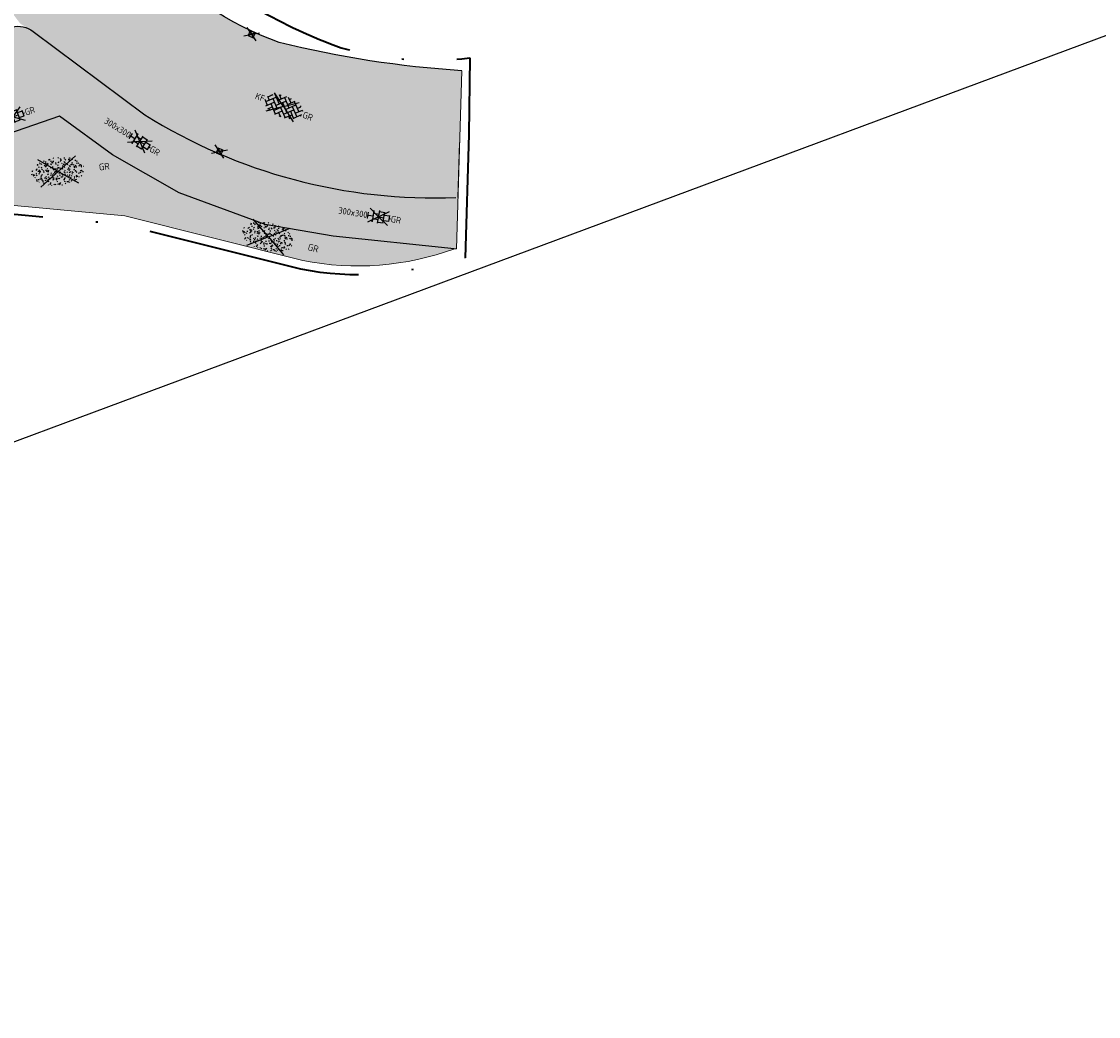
# Model space of a CAD drawing. Header units: metres. Extents: x 132493 to 135358, y 502695 to 503216.
# Tile 14 of 37: x 132701 to 132761, y 502755 to 502811. Entities that reach past the tile are written whole.
import ezdxf
from ezdxf.enums import TextEntityAlignment as Align

# ---------------------------------------------------------------- set-up
doc = ezdxf.new("R2010")
doc.units = ezdxf.units.M
doc.linetypes.add('XX-PROJECTGRENS', pattern=[18, 12, -3, 0, -3])
doc.layers.get('Defpoints').update_dxf_attribs({"color": 3})
doc.layers.add('ARC- groen', color=92, linetype='Continuous', lineweight=35, plot=False)
doc.layers.add('ARC-opbreken bss kf kv grijs', color=190, linetype='Continuous', lineweight=20, plot=False)
doc.layers.add('ARC-opbreken karteltegels 300x300', color=9, linetype='Continuous', plot=False)
for name, color, linetype, lineweight in [('B-WE-VH-KANTVERHARDING-G', 2, 'Continuous', 25), ('N-WE-KG-GRENS_WERKGRENS-G', 5, 'XX-PROJECTGRENS', 35), ('N-WE-VH-KANTVERHARDING-G', 2, 'Continuous', 18), ('V-WE-GR-GRAS-S', 3, 'Continuous', 25), ('V-WE-RI-KOLK-S', 7, 'Continuous', 25), ('V-WE-VH-KANTOPSLUITING_TROTTOIRBAND_130 150-G', 210, 'VH-TROTTOIRBAND_130-150-V', 25), ('V-WE-VH-VERHARDING_BETONSTRAATSTEEN_KEPER-S', 2, 'Continuous', 25), ('V-WE-VH-VERHARDING_TEGEL_HALFST-S', 2, 'Continuous', 25)]:
    doc.layers.add(name, color=color, linetype=linetype, lineweight=lineweight)
doc.styles.add('NLCS-ISO', font='NLCS-ISO.ttf')
doc.linetypes.add('VH-TROTTOIRBAND_130-150-V', pattern='A,2.5,[24,NLCS.SHX,S=1,R=0,X=0,Y=0],2.5,-2,2,-2,2,-2', length=15)

# ---------------------------------------------------------------- blocks, each defined once
blk = doc.blocks.new('V-SVH-TEGEL_300X300_DIK_HALFST_KL-SO')
at = {"transparency": 33554636}
h = blk.add_hatch(color=21, dxfattribs=at)
h.dxf.hatch_style = 1
h.paths.add_polyline_path([(1.110223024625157e-15, 0.7500000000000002), (-1.499999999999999, 0.7500000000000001), (-1.499999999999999, -0.75), (1.221245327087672e-15, -0.7500000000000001)])
h.paths.add_polyline_path([(1.500000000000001, 1.5), (1.221245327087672e-15, 1.5), (1.221245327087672e-15, 0), (1.500000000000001, 0)])
h.paths.add_polyline_path([(1.500000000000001, 0), (1.221245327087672e-15, 0), (1.221245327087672e-15, -0.7500000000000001), (1.221245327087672e-15, -1.5), (1.500000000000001, -1.5)])
h.paths.add_polyline_path([(3, 0.7500000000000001), (1.500000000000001, 0.75), (1.500000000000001, 0), (1.500000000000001, -0.7500000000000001), (3, -0.7500000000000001)])
for p, q in [((-3.08021532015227, 0.7500000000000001), (-2.999999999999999, 0.7500000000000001)), ((-2.999999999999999, -0.8349495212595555), (-2.999999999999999, 0.834949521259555)), ((-2.999999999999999, 0), (-1.499999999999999, 0)), ((-1.83708385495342, 1.5), (-1.499999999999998, 1.5)), ((-1.499999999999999, -1.600165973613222), (-1.499999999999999, 1.600165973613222)), ((-1.499999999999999, 0.7500000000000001), (1.110223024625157e-15, 0.7500000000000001)), ((1.110223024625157e-15, -1.78372119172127), (1.110223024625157e-15, 1.78372119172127)), ((2.220446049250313e-15, 1.5), (1.500000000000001, 1.5)), ((0, 0), (1.500000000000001, 0)), ((1.500000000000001, -1.600165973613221), (1.500000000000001, 1.600165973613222)), ((1.500000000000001, 0.7500000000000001), (3, 0.7500000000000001)), ((3, -0.8349495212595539), (3, 0.8349495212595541)), ((3, 0), (3.39489953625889, 0)), ((-3.08021532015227, -0.7500000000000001), (-3, -0.7500000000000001)), ((-1.837083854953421, -1.5), (-1.499999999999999, -1.5)), ((-1.5, -0.7500000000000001), (0, -0.7500000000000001)), ((1.110223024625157e-15, -1.5), (1.500000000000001, -1.5)), ((1.499999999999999, -0.7500000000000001), (3, -0.7500000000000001))]:
    blk.add_line(p, q)
at = {"ltscale": 0.1}
for p, q in [((7.789103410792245e-16, -9.893538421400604e-16), (-2.789007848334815, 2.00793301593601)), ((7.789103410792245e-16, -9.893538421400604e-16), (2.789007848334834, 2.00793301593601)), ((4.475976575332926e-16, -9.893538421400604e-16), (-2.80811061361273, -2.021685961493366)), ((1.110223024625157e-15, -9.893538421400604e-16), (2.808110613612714, -2.021685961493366))]:
    blk.add_line(p, q, dxfattribs=at)
at = {"style": 'NLCS-ISO'}
blk.add_attdef('FORMAAT', text='', height=1.8, dxfattribs=at).set_placement((-3.18021532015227, -2.887924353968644e-16), align=Align.MIDDLE_RIGHT)
blk.add_attdef('KLEUR', text='', height=1.8, dxfattribs=at).set_placement((3.49489953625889, -6.891423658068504e-16), align=Align.MIDDLE_LEFT)
at = {"style": 'NLCS-ISO', "flags": 1}
blk.add_attdef('FUNCTIE', text='', height=1.8, dxfattribs=at).set_placement((0.1159930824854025, -3.584775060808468), align=Align.MIDDLE_CENTER)
blk = doc.blocks.new('V-SRI-KOLK_STRAAT_300X300-SO')
at = {"ltscale": 0.1}
for p, q in [((-1.875000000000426, 2.000000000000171), (1.874999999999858, -0.4999999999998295)), ((1.874999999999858, 2.000000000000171), (-1.875000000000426, -0.4999999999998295))]:
    blk.add_line(p, q, dxfattribs=at)
for p, q in [((-0.7500000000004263, 2.842170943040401e-13), (0.7499999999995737, 1.500000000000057)), ((0.7499999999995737, 2.842170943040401e-13), (-0.7500000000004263, 1.500000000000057))]:
    blk.add_line(p, q)
at = {"flags": 128}
blk.add_lwpolyline([(-0.7500000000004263, 2.842170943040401e-13), (0.7499999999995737, 2.842170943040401e-13), (0.7499999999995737, 1.500000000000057), (-0.7500000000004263, 1.500000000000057)], close=True, dxfattribs=at)
blk = doc.blocks.new('V-SVH-BSS_KEIFORMAAT_KEPER-SO')
at = {"ltscale": 0.1}
for p, q in [((-5.658132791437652, 0.01016907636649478), (-4.378087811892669, -1.269875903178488)), ((-5.259365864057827, 1.096326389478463), (-4.378087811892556, 0.2150483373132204)), ((-5.120549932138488, 0.9575104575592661), (-3.948981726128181, 2.129078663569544)), ((-5.120549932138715, -0.5274137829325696), (-2.893163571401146, 1.699972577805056)), ((-4.735379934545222, -1.627168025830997), (-2.893163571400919, 0.2150483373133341)), ((-4.488306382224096, 1.81019114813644), (-4.378087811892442, 1.699972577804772)), ((0, 0), (-4.171838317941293, -3.003495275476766)), ((4.440892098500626e-16, 0), (-3.727942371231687, 2.683914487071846)), ((-3.635625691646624, 0.9575104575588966), (-1.408239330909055, -1.269875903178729)), ((-3.520521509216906, 2.327330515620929), (-1.408239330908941, 0.2150483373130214)), ((-2.400361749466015, 2.692094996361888), (-1.408239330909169, 1.699972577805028)), ((-2.150701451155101, 0.9575104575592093), (-0.1362047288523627, 2.972007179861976)), ((-2.150701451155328, 2.442434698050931), (-1.769360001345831, 2.823776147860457)), ((-2.150701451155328, -0.5274137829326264), (0.07668490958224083, 1.699972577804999)), ((-2.150701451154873, -2.012338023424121), (0.07668490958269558, 0.2150483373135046)), ((-0.6657772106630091, 2.44243469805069), (1.56160915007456, 0.2150483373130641)), ((-0.6657772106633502, 0.9575104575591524), (1.561609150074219, -1.269875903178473)), ((4.440892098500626e-16, -1.665334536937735e-16), (3.727942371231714, 2.683914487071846)), ((0.2926933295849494, 2.968888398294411), (1.561609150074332, 1.699972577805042)), ((0.8191470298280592, 2.442434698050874), (1.273324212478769, 2.896611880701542)), ((0.819147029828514, 0.9575104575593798), (2.522678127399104, 2.661041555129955)), ((0.8191470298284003, -0.5274137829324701), (3.046533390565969, 1.699972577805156)), ((0.8191470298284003, -2.01233802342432), (3.046533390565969, 0.2150483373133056)), ((2.304071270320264, 2.442434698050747), (4.531457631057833, 0.2150483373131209)), ((2.304071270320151, 0.9575104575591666), (4.531457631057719, -1.269875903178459)), ((3.788995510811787, 0.9575104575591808), (4.578330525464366, 1.746845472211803)), ((3.788995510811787, -0.5274137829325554), (5.323567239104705, 1.00715794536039)), ((4.297843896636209, 1.933586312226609), (4.531457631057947, 1.699972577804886)), ((5.273919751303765, 0.9575104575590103), (5.468845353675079, 0.7625848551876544)), ((-3.817546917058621, -2.194259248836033), (-2.893163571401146, -1.269875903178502)), ((-3.635625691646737, -0.5274137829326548), (-1.408239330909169, -2.754800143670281)), ((-3.635625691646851, -2.012338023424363), (-3.194073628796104, -2.453890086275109)), ((-1.517408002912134, -2.863968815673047), (0.0766849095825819, -1.269875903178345)), ((-0.6657772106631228, -0.5274137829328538), (1.561609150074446, -2.754800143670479)), ((-0.6657772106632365, -2.012338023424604), (0.2908238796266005, -2.968939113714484)), ((-0.1404673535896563, -2.971952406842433), (0.0766849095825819, -2.754800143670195)), ((8.881784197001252e-16, -1.665334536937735e-16), (4.171838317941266, -3.003495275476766)), ((1.441657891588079, -2.874751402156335), (3.046533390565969, -1.269875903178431)), ((2.304071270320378, -0.5274137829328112), (3.920312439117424, -2.143654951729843)), ((2.304071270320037, -2.012338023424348), (2.857603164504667, -2.56586991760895)), ((3.788995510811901, -2.012338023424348), (5.650918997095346, -0.1504145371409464)), ((5.273919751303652, -0.5274137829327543), (5.482181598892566, -0.7356756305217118))]:
    blk.add_line(p, q, dxfattribs=at)
at = {"style": 'NLCS-ISO'}
blk.add_attdef('FORMAAT', text='', height=1.8, dxfattribs=at).set_placement((-5.758132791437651, -4.40908139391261e-15), align=Align.MIDDLE_RIGHT)
blk.add_attdef('KLEUR', text='', height=1.8, dxfattribs=at).set_placement((5.901333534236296, -1.067507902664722e-15), align=Align.MIDDLE_LEFT)
at = {"style": 'NLCS-ISO', "flags": 1}
blk.add_attdef('FUNCTIE', text='', height=1.8, dxfattribs=at).set_placement((0.1159930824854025, -3.584775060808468), align=Align.MIDDLE_CENTER)
blk = doc.blocks.new('V-SGR-GRAS_01-SO')
at = {"ltscale": 0.1}
for p, q in [((0, 0), (-1.426722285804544, 1.027161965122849)), ((-0.9386756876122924, 0.8402425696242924), (-1.003627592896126, 0.8777425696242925)), ((-0.8917062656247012, 0.8119036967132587), (-0.8167062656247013, 0.8119036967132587)), ((-0.5755187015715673, 0.9192489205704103), (-0.6404706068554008, 0.9567489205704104)), ((-0.5619066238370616, 0.9188498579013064), (-0.5088736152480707, 0.9718828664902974)), ((-0.3167062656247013, 0.8119036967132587), (-0.2417062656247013, 0.8119036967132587)), ((-0.278054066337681, 0.7348787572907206), (-0.2910776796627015, 0.8087393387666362)), ((-0.2123617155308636, 0.998255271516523), (-0.2688534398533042, 1.03087078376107)), ((0, 0), (1.426722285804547, 1.027161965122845)), ((0.07335939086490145, 0.9932330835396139), (0.1383112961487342, 1.030733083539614)), ((0.2394624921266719, 0.9226217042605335), (0.3119069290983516, 0.9420331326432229)), ((0.2582937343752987, 0.8119036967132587), (0.3332937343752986, 0.8119036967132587)), ((0.3171717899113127, 0.8144474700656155), (0.3041481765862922, 0.888308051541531)), ((0.5942198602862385, 0.9254137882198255), (0.521775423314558, 0.9448252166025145)), ((0.6487598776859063, 0.7897616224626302), (0.5838079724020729, 0.8272616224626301)), ((0.8332937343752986, 0.8119036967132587), (0.9082937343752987, 0.8119036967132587)), ((0.9123976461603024, 0.8940161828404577), (0.9069385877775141, 0.9249760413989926)), ((1.011916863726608, 0.8687679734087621), (0.946964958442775, 0.9062679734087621)), ((-1.963883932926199, -0.07009183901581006), (-1.976907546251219, 0.003768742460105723)), ((-1.929988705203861, 0.1884380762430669), (-1.925125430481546, 0.244025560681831)), ((-1.893339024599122, 0.2367171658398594), (-1.921057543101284, 0.2527204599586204)), ((-1.667776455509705, 0.02335000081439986), (-1.595332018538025, 0.04276142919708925)), ((-1.595790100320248, 0.240727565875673), (-1.64882310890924, 0.2937605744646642)), ((-1.530182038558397, 0.3157235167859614), (-1.59513394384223, 0.3532235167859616)), ((-1.448094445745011, 0.6444293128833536), (-1.520538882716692, 0.6638407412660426)), ((-1.516706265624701, 0.1869036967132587), (-1.441706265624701, 0.1869036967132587)), ((-1.468505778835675, 0.5757413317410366), (-1.481529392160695, 0.6496019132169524)), ((-1.358436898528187, 0.2062951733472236), (-1.430881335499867, 0.2257066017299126)), ((-1.426759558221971, 0.4761588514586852), (-1.354315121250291, 0.4955702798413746)), ((0, 0), (-1.426722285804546, -1.027161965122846)), ((-1.420534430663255, 0.1307330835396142), (-1.355582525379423, 0.1682330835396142)), ((-1.36865807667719, 0.009476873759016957), (-1.38168169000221, 0.08333745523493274)), ((-1.375079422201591, 0.1056770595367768), (-1.3220464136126, 0.1587100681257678)), ((-1.334450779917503, 0.1112397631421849), (-1.327914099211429, 0.1859543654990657)), ((-1.301832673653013, 0.7612362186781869), (-1.32375157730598, 0.7738911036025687)), ((-1.2843362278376, 0.6840517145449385), (-1.277799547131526, 0.7587663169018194)), ((-1.1670250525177, 0.394729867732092), (-1.231976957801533, 0.4322298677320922)), ((-1.171526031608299, 0.2407275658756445), (-1.22455904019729, 0.2937605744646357)), ((-1.153848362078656, 0.6473139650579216), (-1.206881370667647, 0.7003469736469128)), ((-1.112369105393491, 0.1721709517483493), (-1.039924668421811, 0.1915823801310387)), ((-1.032217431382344, 0.02822351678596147), (-1.097169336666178, 0.06572351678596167)), ((-0.9684930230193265, 0.5122634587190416), (-0.9154600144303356, 0.5652964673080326)), ((-0.8926870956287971, 0.4956083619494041), (-0.9651315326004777, 0.5150197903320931)), ((-0.9417062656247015, 0.1869036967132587), (-0.8667062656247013, 0.1869036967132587)), ((-0.9225698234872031, 0.4182330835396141), (-0.8576179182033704, 0.4557330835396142)), ((-0.8732799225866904, 0.6553100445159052), (-0.8863035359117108, 0.7291706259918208)), ((-0.8030295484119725, 0.05747422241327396), (-0.8754739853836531, 0.07688565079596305)), ((-0.8713522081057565, 0.6249798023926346), (-0.7989077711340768, 0.644391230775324)), ((-0.8038680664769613, 0.4737362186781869), (-0.8688199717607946, 0.5112362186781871)), ((-0.7472619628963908, 0.2407275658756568), (-0.800294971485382, 0.293760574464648)), ((-0.7734322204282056, 0.0890455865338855), (-0.786455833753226, 0.1629061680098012)), ((-0.7295842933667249, 0.6473139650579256), (-0.7826173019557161, 0.7003469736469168)), ((-0.738912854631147, 0.03404145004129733), (-0.7323761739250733, 0.1087560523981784)), ((-0.6690604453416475, 0.107229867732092), (-0.734012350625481, 0.1447298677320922)), ((-0.6887983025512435, 0.606853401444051), (-0.6822616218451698, 0.6815680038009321)), ((-0.5569617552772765, 0.3209919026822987), (-0.4845173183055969, 0.3404033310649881)), ((-0.4407110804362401, 0.5527425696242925), (-0.5056629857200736, 0.5902425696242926)), ((-0.4269372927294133, 0.7849215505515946), (-0.4993817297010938, 0.8043329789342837)), ((-0.4246052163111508, 0.7057330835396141), (-0.3596533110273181, 0.743233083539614)), ((-0.3372797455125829, 0.3467874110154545), (-0.4097241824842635, 0.3661988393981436)), ((-0.3229978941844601, 0.2407275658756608), (-0.3760309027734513, 0.293760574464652)), ((-0.305903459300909, 0.186236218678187), (-0.3708553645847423, 0.2237362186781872)), ((-0.3667062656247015, 0.1869036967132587), (-0.2917062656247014, 0.1869036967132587)), ((-0.305320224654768, 0.6473139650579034), (-0.3583532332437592, 0.7003469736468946)), ((-0.3159448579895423, 0.773800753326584), (-0.2435004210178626, 0.7932121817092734)), ((-0.2425713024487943, 0.01700400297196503), (-0.1701268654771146, 0.03641543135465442)), ((-0.1782063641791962, 0.1686142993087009), (-0.1912299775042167, 0.2424748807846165)), ((-0.1433749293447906, -0.04315686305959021), (-0.1368382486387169, 0.03155773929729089)), ((-0.07755409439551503, 0.6317489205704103), (-0.1425059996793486, 0.6692489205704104)), ((-0.09326037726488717, 0.5296550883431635), (-0.08672369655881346, 0.6043696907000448)), ((-0.08460954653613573, 0.1587100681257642), (-0.03157653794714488, 0.2117430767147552)), ((-0.06880394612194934, 0.1894672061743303), (-0.003852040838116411, 0.2269672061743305)), ((0.05725352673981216, 0.2652425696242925), (-0.007698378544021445, 0.3027425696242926)), ((-0.001554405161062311, 0.4698128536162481), (0.07089003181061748, 0.4892242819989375)), ((2.220446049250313e-16, 0), (1.426722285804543, -1.02716196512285)), ((0.1012661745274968, 0.2407275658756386), (0.04823316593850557, 0.2937605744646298)), ((0.128470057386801, 0.6361005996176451), (0.05602562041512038, 0.6555120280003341)), ((0.1189438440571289, 0.6473139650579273), (0.06591083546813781, 0.7003469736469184)), ((0.2181276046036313, 0.1979664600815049), (0.1456831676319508, 0.217377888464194)), ((0.2082937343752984, 0.1869036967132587), (0.2832937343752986, 0.1869036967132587)), ((0.2856028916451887, 0.7107552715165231), (0.2206509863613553, 0.7482552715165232)), ((0.3128360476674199, 0.1658249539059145), (0.3852804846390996, 0.1852363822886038)), ((0.3219768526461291, 0.565296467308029), (0.37500986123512, 0.61832947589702)), ((0.4204105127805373, 0.3442489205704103), (0.3554586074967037, 0.3817489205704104)), ((0.4170194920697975, 0.2481830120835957), (0.403995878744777, 0.3220435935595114)), ((0.4291606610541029, 0.4769672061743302), (0.4941125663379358, 0.5144672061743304)), ((0.5255302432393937, 0.2407275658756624), (0.4724972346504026, 0.2937605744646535)), ((0.5432079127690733, 0.6473139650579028), (0.4901749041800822, 0.700346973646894)), ((0.5552181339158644, -0.02225743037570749), (0.4902662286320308, 0.01524256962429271)), ((0.5022775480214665, 0.4524567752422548), (0.5088142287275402, 0.5271713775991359)), ((0.5538529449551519, 0.6186338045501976), (0.6262973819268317, 0.638045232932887)), ((0.6838774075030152, 0.4872796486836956), (0.6114329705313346, 0.5066910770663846)), ((0.7735349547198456, 0.04914550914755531), (0.701090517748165, 0.06855693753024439)), ((0.7835674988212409, 0.4232552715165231), (0.7186155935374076, 0.4607552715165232)), ((0.7832937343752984, 0.1869036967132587), (0.8582937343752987, 0.1869036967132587)), ((0.9183751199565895, 0.05674892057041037), (0.853423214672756, 0.09424892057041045)), ((0.8682433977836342, 0.3146459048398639), (0.9406878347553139, 0.3340573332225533)), ((0.9497943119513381, 0.240727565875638), (0.896761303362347, 0.2937605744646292)), ((0.9674719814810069, 0.6473139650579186), (0.9144389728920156, 0.7003469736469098)), ((0.9271252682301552, 0.7644672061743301), (0.992077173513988, 0.8019672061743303)), ((1.012245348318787, 0.3277517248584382), (0.9992217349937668, 0.4016123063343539)), ((1.149627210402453, 0.7765928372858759), (1.077182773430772, 0.796004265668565)), ((1.146724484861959, 0.5022616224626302), (1.081772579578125, 0.5397616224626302)), ((1.097815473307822, 0.3752584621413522), (1.104352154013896, 0.4499730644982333)), ((1.109260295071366, 0.767454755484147), (1.181704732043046, 0.7868661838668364)), ((1.239284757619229, 0.338458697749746), (1.166840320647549, 0.357870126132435)), ((1.18263385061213, 0.01065800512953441), (1.255078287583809, 0.0300694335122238)), ((1.205860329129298, 0.2117430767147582), (1.258893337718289, 0.2647760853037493)), ((1.281532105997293, 0.1357552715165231), (1.21658020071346, 0.1732552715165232)), ((1.282926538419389, 0.2482013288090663), (1.347878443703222, 0.2857013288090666)), ((1.374058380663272, 0.2407275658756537), (1.32102537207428, 0.2937605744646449)), ((1.391736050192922, 0.6473139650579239), (1.338703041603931, 0.7003469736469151)), ((1.358293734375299, 0.1869036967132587), (1.433293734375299, 0.1869036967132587)), ((1.423650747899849, 0.4634668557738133), (1.496095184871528, 0.4828782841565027)), ((1.509881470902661, 0.5812679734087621), (1.444929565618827, 0.6187679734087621)), ((1.644689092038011, 0.2147616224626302), (1.579737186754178, 0.2522616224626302)), ((1.607471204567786, 0.4073204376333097), (1.594447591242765, 0.4811810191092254)), ((1.693353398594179, 0.2980601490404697), (1.699890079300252, 0.3727747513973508)), ((1.794692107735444, 0.1896377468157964), (1.722247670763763, 0.2090491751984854)), ((1.738041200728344, 0.1594789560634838), (1.810485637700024, 0.1788903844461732)), ((1.798322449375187, 0.240727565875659), (1.745289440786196, 0.2937605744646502)), ((1.933293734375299, 0.1869036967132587), (1.948146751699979, 0.1869036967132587)), ((-1.918499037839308, -0.1567669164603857), (-1.853547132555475, -0.1192669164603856)), ((-1.824186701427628, -0.08301801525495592), (-1.896631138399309, -0.06360658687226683)), ((-1.758531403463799, -0.1297891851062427), (-1.823483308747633, -0.0922891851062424)), ((-1.781665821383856, -0.300909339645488), (-1.728632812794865, -0.247876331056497)), ((-1.623723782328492, -0.4962955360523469), (-1.688675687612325, -0.4587955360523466)), ((-1.631145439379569, -0.572445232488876), (-1.68417844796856, -0.5194122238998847)), ((-1.613467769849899, -0.1658588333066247), (-1.666500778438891, -0.1128258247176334)), ((-1.566706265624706, -0.4380963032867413), (-1.491706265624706, -0.4380963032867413)), ((-1.535305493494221, -0.6572178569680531), (-1.497745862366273, -0.6355327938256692)), ((-1.395374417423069, -0.05078283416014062), (-1.460326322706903, -0.01328283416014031)), ((-1.384565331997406, -0.4615721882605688), (-1.378028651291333, -0.3868575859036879)), ((-1.353386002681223, -0.2806378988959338), (-1.280941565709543, -0.2612264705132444)), ((-1.268779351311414, -0.2318389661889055), (-1.341223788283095, -0.2124275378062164)), ((-1.260566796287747, -0.4172891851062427), (-1.32551870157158, -0.3797891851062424)), ((-1.268810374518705, -0.5567875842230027), (-1.281833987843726, -0.4829270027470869)), ((-1.206881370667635, -0.5724452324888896), (-1.259914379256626, -0.5194122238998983)), ((-1.179121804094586, -0.6699731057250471), (-1.251566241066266, -0.650561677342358)), ((-1.189203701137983, -0.1658588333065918), (-1.242236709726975, -0.1128258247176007)), ((-1.125759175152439, -0.7837955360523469), (-1.190711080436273, -0.7462955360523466)), ((-1.064733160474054, -0.3855327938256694), (-0.9997812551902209, -0.3480327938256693)), ((-1.038995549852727, -0.5846257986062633), (-0.9665511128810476, -0.5652143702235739)), ((-0.991706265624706, -0.4380963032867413), (-0.9167062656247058, -0.4380963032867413)), ((-0.8974098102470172, -0.3382828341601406), (-0.9623617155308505, -0.3007828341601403)), ((-0.8977823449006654, -0.6544627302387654), (-0.8447493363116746, -0.6014297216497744)), ((-0.7826173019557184, -0.5724452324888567), (-0.8356503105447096, -0.5194122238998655)), ((-0.7626021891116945, -0.7047891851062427), (-0.8275540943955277, -0.6672891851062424)), ((-0.7649396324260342, -0.1658588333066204), (-0.8179726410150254, -0.1128258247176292)), ((-0.7979786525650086, -0.1318169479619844), (-0.7255342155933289, -0.112405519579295)), ((-0.7890274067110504, -0.5387705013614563), (-0.7824907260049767, -0.4640558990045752)), ((-0.7133720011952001, -0.3806599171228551), (-0.7858164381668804, -0.361248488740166)), ((-0.6237144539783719, -0.8187940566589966), (-0.6961588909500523, -0.7993826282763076)), ((-0.6735845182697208, -0.4772188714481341), (-0.6866081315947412, -0.4033582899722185)), ((-0.534252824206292, -0.2592764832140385), (-0.5992047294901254, -0.2217764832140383)), ((-0.5667685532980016, -0.09803279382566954), (-0.5018166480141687, -0.0605327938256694)), ((-0.4911959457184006, -0.2478763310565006), (-0.4381629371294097, -0.1948433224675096)), ((-0.483588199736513, -0.4358048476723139), (-0.4111437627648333, -0.4163934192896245)), ((-0.3994452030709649, -0.6257828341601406), (-0.4643971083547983, -0.5882828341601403)), ((-0.416706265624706, -0.4380963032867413), (-0.3417062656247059, -0.4380963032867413)), ((-0.3583532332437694, -0.5724452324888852), (-0.4113862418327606, -0.519412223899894)), ((-0.3406755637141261, -0.1658588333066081), (-0.3937085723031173, -0.1128258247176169)), ((-0.2476221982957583, -0.09134672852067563), (-0.3200666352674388, -0.07193530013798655)), ((-0.1710958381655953, -0.180270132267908), (-0.2360477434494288, -0.1427701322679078)), ((-0.1579646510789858, -0.5294808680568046), (-0.2304090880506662, -0.5100694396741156)), ((-0.2109672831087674, -0.6142986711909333), (-0.1460153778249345, -0.5767986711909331)), ((-0.193489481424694, -0.6159688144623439), (-0.1869528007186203, -0.5412542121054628)), ((-0.1691977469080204, -0.7397927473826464), (-0.09675330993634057, -0.720381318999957)), ((-0.03628821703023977, -0.5467764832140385), (-0.1012401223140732, -0.5092764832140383)), ((-0.07835866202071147, -0.3976501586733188), (-0.09138227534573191, -0.3237895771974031)), ((0.0659108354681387, -0.5724452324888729), (0.01287782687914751, -0.5194122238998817)), ((0.08358850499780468, -0.1658588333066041), (0.0305554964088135, -0.1128258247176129)), ((0.07181915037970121, -0.2869838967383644), (0.1442635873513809, -0.2675724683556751)), ((0.1920611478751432, -0.101263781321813), (0.1271092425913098, -0.06376378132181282)), ((0.1582937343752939, -0.4380963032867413), (0.2332937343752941, -0.4380963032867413)), ((0.307785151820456, -0.2401676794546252), (0.2353407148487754, -0.2207562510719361)), ((0.326868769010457, -0.467770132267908), (0.2619168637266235, -0.4302701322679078)), ((0.2869973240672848, -0.3267986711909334), (0.3519492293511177, -0.2892986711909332)), ((0.3974426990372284, -0.6783018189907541), (0.324998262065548, -0.6588903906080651)), ((0.3862096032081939, -0.590971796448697), (0.4586540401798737, -0.5715603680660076)), ((0.3926875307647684, -0.6014297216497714), (0.4457205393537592, -0.5483967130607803)), ((0.4616763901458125, -0.8342764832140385), (0.3967244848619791, -0.7967764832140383)), ((0.4020484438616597, -0.6931671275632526), (0.4085851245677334, -0.6184525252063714)), ((0.4901749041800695, -0.5724452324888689), (0.4371418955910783, -0.5194122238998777)), ((0.4521629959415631, -0.1203551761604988), (0.4586996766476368, -0.04564057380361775)), ((0.5078525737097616, -0.1658588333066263), (0.4548195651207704, -0.1128258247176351)), ((0.5168671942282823, -0.3180814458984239), (0.5038435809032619, -0.2442208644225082)), ((0.6900257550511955, -0.388763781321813), (0.6250738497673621, -0.3512637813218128)), ((0.6272265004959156, -0.138162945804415), (0.6996709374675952, -0.1187515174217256)), ((0.6427985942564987, -0.8430645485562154), (0.7077504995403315, -0.8055645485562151)), ((0.7332937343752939, -0.4380963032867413), (0.8082937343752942, -0.4380963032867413)), ((0.8248333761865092, -0.755270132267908), (0.7598814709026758, -0.7177701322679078)), ((0.7849619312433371, -0.03929867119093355), (0.84991383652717, -0.001798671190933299)), ((0.8631925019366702, -0.3889886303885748), (0.7907480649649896, -0.3695772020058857)), ((0.7992739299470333, -0.1948433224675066), (0.852306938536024, -0.1418103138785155)), ((0.9144389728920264, -0.5724452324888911), (0.8614059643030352, -0.5194122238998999)), ((0.9321166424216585, -0.1658588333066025), (0.8790836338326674, -0.1128258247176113)), ((0.9416169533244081, -0.4421508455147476), (1.014061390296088, -0.4227394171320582)), ((1.053182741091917, -0.3097574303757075), (0.988230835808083, -0.2722574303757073)), ((0.9975863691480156, -0.7703654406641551), (1.004123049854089, -0.695650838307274)), ((1.047700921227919, -0.1975534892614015), (1.054237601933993, -0.1228388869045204)), ((1.112093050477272, -0.2385127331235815), (1.099069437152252, -0.1646521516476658)), ((1.187990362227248, -0.676263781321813), (1.123038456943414, -0.6387637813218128)), ((1.140763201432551, -0.5555645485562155), (1.205715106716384, -0.5180645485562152)), ((1.211940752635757, -0.804777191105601), (1.198917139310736, -0.7309166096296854)), ((1.256007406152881, -0.7461387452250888), (1.328451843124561, -0.7267273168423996)), ((1.32894230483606, -0.09967544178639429), (1.256497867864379, -0.0802640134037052)), ((1.338703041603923, -0.5724452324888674), (1.285670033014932, -0.5194122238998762)), ((1.356380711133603, -0.1658588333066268), (1.303347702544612, -0.1128258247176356)), ((1.308293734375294, -0.4380963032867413), (1.383293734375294, -0.4380963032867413)), ((1.418599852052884, -0.5378095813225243), (1.346155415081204, -0.5183981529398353)), ((1.416339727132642, -0.2307510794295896), (1.351387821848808, -0.1932510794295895)), ((1.551147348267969, -0.5972574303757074), (1.486195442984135, -0.5597574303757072)), ((1.497024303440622, -0.2933298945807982), (1.569468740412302, -0.2739184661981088)), ((1.638727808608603, -0.2680645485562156), (1.703679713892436, -0.2305645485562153)), ((1.643238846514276, -0.2747518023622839), (1.649775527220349, -0.2000372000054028)), ((1.684164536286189, -0.5473895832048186), (1.736190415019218, -0.4953637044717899)), ((1.70731890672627, -0.1589440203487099), (1.69429529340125, -0.08508343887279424)), ((1.71280390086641, -0.5222820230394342), (1.709934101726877, -0.5194122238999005)), ((1.779496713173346, -0.1517447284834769), (1.714544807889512, -0.1142447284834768)), ((1.780644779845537, -0.1658588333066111), (1.727611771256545, -0.1128258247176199)), ((1.884349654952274, -0.2484963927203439), (1.811905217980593, -0.2290849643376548)), ((-0.8361067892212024, -0.9432198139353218), (-0.8533279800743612, -0.9259986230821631)), ((-0.7246050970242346, -0.8886136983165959), (-0.6521606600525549, -0.8692022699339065)), ((-0.7089318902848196, -0.9017986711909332), (-0.6439799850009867, -0.864298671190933)), ((-0.5823747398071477, -0.9944952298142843), (-0.5867604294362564, -0.9696227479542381)), ((-0.3760309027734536, -0.9790316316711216), (-0.4290639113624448, -0.9259986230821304)), ((-0.2646375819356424, -0.9922891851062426), (-0.3295894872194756, -0.9547891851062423)), ((-0.06830710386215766, -0.9676150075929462), (-0.1407515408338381, -0.9482035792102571)), ((-0.01389886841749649, -1.008016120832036), (0.03913414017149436, -0.9549831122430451)), ((0.04823316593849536, -0.9790316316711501), (-0.004799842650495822, -0.925998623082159)), ((0.02148904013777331, -0.9639146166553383), (0.008465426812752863, -0.8900540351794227)), ((0.09851940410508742, -0.9132828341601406), (0.03356749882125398, -0.8757828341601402)), ((0.1721150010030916, -1.036566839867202), (0.217637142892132, -1.024369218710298)), ((0.4724972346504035, -0.9790316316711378), (0.4194642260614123, -0.9259986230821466)), ((0.6167148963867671, -0.8843459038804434), (0.6036912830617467, -0.8104853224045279)), ((0.7006000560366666, -0.8949596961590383), (0.7730444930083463, -0.875548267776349)), ((0.8560084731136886, -0.9382788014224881), (0.8437282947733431, -0.9259986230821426)), ((0.9528500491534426, -0.8271227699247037), (0.8804056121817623, -0.8077113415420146))]:
    blk.add_line(p, q, dxfattribs=at)
at = {"ltscale": 0.1, "style": 'NLCS-ISO'}
blk.add_attdef('TYPE', text='', height=0.5, dxfattribs=at).set_placement((3.470943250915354, -0.01606055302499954), align=Align.MIDDLE_CENTER)

msp = doc.modelspace()

# ---------------------------------------------------------------- hatches: boundary and pattern name
at = {"layer": 'ARC- groen', "transparency": 33554559}
h = msp.add_hatch(color=256, dxfattribs=at)
h.dxf.hatch_style = 1
edge = h.paths.add_edge_path()
edge.add_line((132631.4054424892, 502777.7916787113), (132630.256841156, 502777.247423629))
edge.add_line((132630.256841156, 502777.247423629), (132629.0307205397, 502779.9901028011))
edge.add_line((132629.0307205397, 502779.9901028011), (132655.8488824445, 502790.46102311))
edge.add_line((132655.8488824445, 502790.46102311), (132673.7791809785, 502796.9048593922))
edge.add_line((132673.7791809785, 502796.9048593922), (132680.6767034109, 502798.1287400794))
edge.add_line((132680.6767034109, 502798.1287400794), (132702.8041054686, 502805.7911155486))
edge.add_line((132702.8041054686, 502805.7911155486), (132706.0666608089, 502803.4513689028))
edge.add_line((132706.0666608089, 502803.4513689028), (132709.5320707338, 502801.4656345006))
edge.add_line((132709.5320707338, 502801.4656345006), (132714.3589433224, 502799.6839681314))
edge.add_line((132714.3589433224, 502799.6839681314), (132718.1829484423, 502799.0334569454))
edge.add_line((132718.1829484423, 502799.0334569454), (132724.9933336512, 502798.3213010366))
edge.add_arc((132719.5625666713, 502813.1759430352), 15.81624541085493, 258.7611903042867, 290.0821055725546, ccw=False)
edge.add_line((132716.4799999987, 502797.6630000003), (132706.478, 502800.1730000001))
edge.add_line((132706.478, 502800.1730000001), (132700.243, 502800.7580000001))
edge.add_line((132700.243, 502800.7580000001), (132690.259, 502798.842))
edge.add_line((132690.259, 502798.842), (132677.518, 502796.707))
edge.add_line((132677.518, 502796.707), (132666.2425, 502792.67975))
edge.add_line((132666.2425, 502792.67975), (132654.9670000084, 502788.6525000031))
edge.add_line((132654.9670000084, 502788.6525000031), (132632.2339999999, 502780.4849999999))
edge.add_line((132632.2339999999, 502780.4849999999), (132630.71, 502779.303))
edge.add_line((132630.71, 502779.303), (132631.4054424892, 502777.7916787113))
at = {"layer": 'ARC-opbreken bss kf kv grijs', "transparency": 33554559}
h = msp.add_hatch(color=256, dxfattribs=at)
h.dxf.hatch_style = 1
edge = h.paths.add_edge_path()
edge.add_line((132703.7117172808, 502820.3305671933), (132704.8575108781, 502818.7919449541))
edge.add_line((132704.8575108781, 502818.7919449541), (132707.7040891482, 502814.9482604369))
edge.add_arc((132721.4495706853, 502827.3270694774), 18.49792355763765, 222.0053445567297, 250.1232672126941)
edge.add_arc((132729.2231673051, 502866.8658427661), 58.64575435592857, 256.125670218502, 266.2789627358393)
edge.add_line((132725.417133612, 502808.3437220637), (132725.2088869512, 502801.2069523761))
edge.add_line((132725.2088869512, 502801.2069523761), (132723.8779014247, 502801.1838908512))
edge.add_arc((132723.9060815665, 502831.9586383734), 30.77476042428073, 255.10344413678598, 269.94753481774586, ccw=False)
edge.add_arc((132723.9060815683, 502831.9586383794), 30.7747604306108, 246.2808030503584, 255.1034441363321, ccw=False)
edge.add_arc((132723.9060815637, 502831.9586383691), 30.77476041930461, 238.00976842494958, 246.2808030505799, ccw=False)
edge.add_line((132707.6023929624, 502805.8573813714), (132701.0209153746, 502810.7341423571))
edge.add_line((132701.0209153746, 502810.7341423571), (132700.6021904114, 502810.989182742))
edge.add_line((132700.6021904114, 502810.989182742), (132695.9974767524, 502816.9798548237))
edge.add_arc((132693.6344271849, 502815.9876482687), 2.562904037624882, 22.77675270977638, 126.4571815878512)
edge.add_line((132692.111493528, 502818.0489949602), (132700.9578050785, 502824.9010510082))
edge.add_arc((132705.8126267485, 502825.78041944), 4.9338202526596, 190.2668403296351, 219.5978083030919)
edge.add_line((132702.010932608, 502822.6356294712), (132703.7117172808, 502820.3305671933))
at = {"layer": 'ARC-opbreken karteltegels 300x300', "transparency": 33554559}
h = msp.add_hatch(color=256, dxfattribs=at)
h.dxf.hatch_style = 1
edge = h.paths.add_edge_path()
edge.add_line((132697.215791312, 502803.8561748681), (132696.6067346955, 502805.6183091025))
edge.add_line((132696.6067346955, 502805.6183091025), (132696.4081840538, 502806.4954856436))
edge.add_line((132696.4081840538, 502806.4954856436), (132697.7174482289, 502806.9501893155))
edge.add_line((132697.7174482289, 502806.9501893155), (132699.2243188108, 502810.0091068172))
edge.add_arc((132700.4779998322, 502809.4903958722), 1.356752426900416, 58.02766090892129, 157.52265775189, ccw=False)
edge.add_line((132701.1964135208, 502810.6413341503), (132707.6023929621, 502805.8573813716))
edge.add_arc((132723.9060815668, 502831.9586383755), 30.77476042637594, 238.0097684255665, 272.1971198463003)
edge.add_line((132725.0859113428, 502801.2065021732), (132725.2087692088, 502801.2029172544))
edge.add_line((132725.2087692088, 502801.2029172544), (132725.1127451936, 502798.3233444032))
edge.add_line((132725.1127451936, 502798.3233444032), (132724.9933336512, 502798.3213010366))
edge.add_line((132724.9933336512, 502798.3213010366), (132718.1829484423, 502799.0334569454))
edge.add_line((132718.1829484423, 502799.0334569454), (132714.3589433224, 502799.6839681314))
edge.add_line((132714.3589433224, 502799.6839681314), (132709.5320707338, 502801.4656345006))
edge.add_line((132709.5320707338, 502801.4656345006), (132705.7849471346, 502803.6127952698))
edge.add_line((132705.7849471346, 502803.6127952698), (132702.8041054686, 502805.7911155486))
edge.add_line((132702.8041054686, 502805.7911155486), (132697.215791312, 502803.8561748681))

# ---------------------------------------------------------------- linework, layer by layer
at = {"layer": 'B-WE-VH-KANTVERHARDING-G', "flags": 128}
msp.add_lwpolyline([(132724.9933336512, 502798.3213010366), (132718.1829484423, 502799.0334569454), (132714.3589433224, 502799.6839681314), (132709.5320707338, 502801.4656345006), (132705.7849471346, 502803.6127952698), (132702.8041054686, 502805.7911155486), (132680.6767034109, 502798.1287400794), (132673.7791809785, 502796.9048593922), (132657.0289454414, 502790.9220627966), (132637.4658000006, 502783.2789230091), (132629.0307205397, 502779.9901028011)], dxfattribs=at)
at = {"layer": 'Defpoints', "elevation": -7055.849716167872, "flags": 128}
msp.add_lwpolyline([(132859.0313564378, 502846.6053878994), (132679.2931960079, 502779.661793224), (132645.1458010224, 502871.3447987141), (132701.7776113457, 502892.4373532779), (132696.8511150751, 502905.6645990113), (132819.9574651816, 502951.5156391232)], close=True, dxfattribs=at)
at = {"layer": 'N-WE-KG-GRENS_WERKGRENS-G', "flags": 128}
msp.add_lwpolyline([(132714.2253158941, 502831.3904483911), (132712.7400949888, 502830.0161407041), (132714.1731425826, 502827.1052403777), (132719.4251604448, 502816.1866046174), (132713.9174027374, 502811.8229371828, 0.04161843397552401), (132718.6427681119, 502809.6287933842, 0.09745513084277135), (132725.8804583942, 502809.0646027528), (132725.8125626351, 502804.7527027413), (132725.6099385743, 502797.8086237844), (132725.1053925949, 502797.8233461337, -0.135959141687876), (132716.3704461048, 502797.1749889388), (132711.3572987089, 502798.4330373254), (132706.3933053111, 502799.6787505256), (132700.2689487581, 502800.2533693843, -0.009927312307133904), (132677.6423638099, 502796.2204368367), (132632.4775441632, 502780.0411305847), (132631.3302142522, 502779.1512723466), (132632.0502299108, 502777.5865491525), (132622.168617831, 502772.6569421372), (132620.9717571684, 502775.0561014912), (132620.4519287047, 502775.3022731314), (132554.7125988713, 502749.9192737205), (132553.5520077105, 502749.2593933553), (132548.0520104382, 502747.4137700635), (132545.4075692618, 502745.6198070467), (132545.4636435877, 502743.7122677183), (132548.2703150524, 502740.2041546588), (132546.1977120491, 502738.5524976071), (132547.2734198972, 502736.3736973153), (132545.773115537, 502735.6868012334), (132549.5112197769, 502726.1300581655), (132550.9953625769, 502723.075728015), (132548.6114247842, 502721.9184287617), (132542.8630033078, 502733.748541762), (132538.4003322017, 502731.5800659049), (132545.6203605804, 502716.6702314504), (132539.1543029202, 502713.582988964), (132538.3787504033, 502715.2073406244), (132538.8299591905, 502715.4227718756, 0.1258055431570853), (132540.8642619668, 502717.121495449), (132538.2229633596, 502722.5858758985), (132533.0917598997, 502720.1696919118), (132531.9897855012, 502722.4959291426), (132537.06849646, 502724.96466485), (132534.5651297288, 502730.1339482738), (132532.6554730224, 502734.0772605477), (132529.4452623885, 502740.761434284, 0.3885101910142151), (132526.4405938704, 502741.9752038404), (132517.3612774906, 502738.5866334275), (132516.3409391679, 502741.2473833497), (132514.3343546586, 502748.3721289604), (132518.7602017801, 502750.017851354), (132518.7078413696, 502750.1586643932), (132537.4658066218, 502757.1237498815), (132545.2267770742, 502760.1067389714), (132545.3430136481, 502759.9905023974), (132617.2179337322, 502787.5652962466, 0.0530358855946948), (132670.1520954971, 502814.1423324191), (132672.3265500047, 502817.6322222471), (132670.7549624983, 502818.6114352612), (132672.1943896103, 502820.9216431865), (132670.4513079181, 502822.0267407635), (132673.8028653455, 502827.2857703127), (132676.7105516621, 502830.3663762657), (132678.6356808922, 502831.8345226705), (132679.3636294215, 502829.7175962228), (132686.5403633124, 502831.996473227), (132685.8887513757, 502832.7922795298), (132687.7843656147, 502834.3444221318), (132685.8924956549, 502836.654941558, -0.03363462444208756), (132681.7567952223, 502842.4619635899), (132688.1466029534, 502846.9156222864), (132694.7811445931, 502837.3968314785), (132696.5537453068, 502838.8858371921), (132699.4390531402, 502838.5227991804), (132704.6475855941, 502843.3276917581), (132708.6928347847, 502846.9399721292), (132708.7889737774, 502849.3249708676), (132723.0757401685, 502862.504571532, 0.07308262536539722), (132734.9296173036, 502877.1697995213), (132757.8275011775, 502915.9053533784), (132758.6960745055, 502915.4095598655), (132759.1679985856, 502916.2078974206), (132760.3906122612, 502915.428677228), (132762.0341197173, 502915.8510020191, -0.02648883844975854), (132766.1507159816, 502921.6317261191), (132767.8034618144, 502923.534666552, -0.1483820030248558), (132790.4768695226, 502936.940914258), (132818.0074301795, 502943.8991565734), (132826.6721795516, 502946.2000181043), (132835.264211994, 502948.5399119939), (132853.030991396, 502954.7204042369), (132855.5430462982, 502955.5943731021), (132893.6670651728, 502969.9346445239), (132911.4250937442, 502976.5518217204), (132985.9372209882, 503003.554560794), (133023.5711726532, 503017.0704657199), (133037.4729290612, 503022.0417912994), (133036.8284805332, 503023.8357818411), (133048.3715800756, 503027.8953449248), (133048.97521697, 503026.1071146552), (133048.9911361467, 503026.1127395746), (133116.4164145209, 503049.9369461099), (133129.5936692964, 503053.9728422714), (133207.8773459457, 503083.0824674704), (133221.6020627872, 503088.229315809), (133252.5806296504, 503100.4096689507), (133277.3930948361, 503110.4427945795), (133306.0693888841, 503122.394261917), (133329.6915567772, 503132.1074622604), (133343.7506007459, 503138.2081911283), (133361.8374489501, 503145.7804018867), (133391.0475199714, 503157.4094206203), (133404.4047577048, 503161.7069303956), (133414.3680779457, 503164.4651842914), (133423.3375518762, 503166.665003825), (133422.7640556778, 503168.0921528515), (133426.0535146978, 503169.4217021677), (133426.8625576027, 503167.4200363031), (133431.5381101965, 503168.3037502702), (133432.8605034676, 503169.7050978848, -0.01252502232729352), (133446.1950836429, 503172.024689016), (133446.4274399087, 503171.1419565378), (133453.6951711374, 503172.4352029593), (133464.2441775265, 503174.5581261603), (133468.7507191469, 503175.6983460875), (133481.3466587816, 503179.8027244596), (133494.5838262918, 503184.5239476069), (133505.9859397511, 503189.2401041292), (133509.7453047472, 503190.5054281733), (133516.5469371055, 503192.9082903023), (133520.2490062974, 503182.1618742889), (133500.0104023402, 503174.4274569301), (133496.1304450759, 503172.7271114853), (133491.3793823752, 503168.1817010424), (133489.9685666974, 503172.1368100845, -0.001551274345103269), (133487.1674594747, 503171.1474206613, -0.02365583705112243), (133473.9172051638, 503167.2191786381, -0.09025762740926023), (133471.022142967, 503165.2937241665), (133449.108795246, 503158.5337313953), (133447.9712047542, 503161.9662686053), (133447.2343836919, 503162.6708405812, 0.0522661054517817), (133400.8006422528, 503151.1583812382), (133401.0319163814, 503146.3192967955), (133398.1815961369, 503145.8738086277), (133389.706913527, 503144.5492659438, 0.007004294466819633), (133353.8959263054, 503130.4761869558, 0.0005797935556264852), (133350.949471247, 503129.2663756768), (133350.4881779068, 503128.3037546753), (133331.4339915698, 503120.1368624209), (133318.7108270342, 503114.6835351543), (133316.0634265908, 503108.0857307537), (133308.6707664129, 503105.028186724), (133301.2143453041, 503108.4141632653), (133286.9959372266, 503102.611572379), (133286.8641141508, 503102.663705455), (133275.2480078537, 503097.9132657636), (133256.6406850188, 503090.2815487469), (133233.221242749, 503081.2590805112), (133231.4393499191, 503077.3620802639), (133227.6286606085, 503079.1045076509), (133217.6736325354, 503075.2692786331), (133153.4352097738, 503051.2787820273), (133140.9956119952, 503046.8551439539), (133135.5872467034, 503044.9842156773), (133134.6884052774, 503047.4809715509), (133133.4898386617, 503047.0494830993, 0.1102594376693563), (133115.8269476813, 503035.8476061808), (133100.7363959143, 503020.7744244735, 0.265135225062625), (133098.6401080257, 503013.1295457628), (133089.7072472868, 503009.9835794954, 0.2579390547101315), (133083.442742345, 503014.5278438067, 0.006082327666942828), (133083.2493027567, 503014.5493125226), (133077.9674409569, 503015.0705569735), (133061.9198871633, 503016.654221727, 0.1103685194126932), (133041.138442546, 503014.1171993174), (133025.6326239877, 503008.6090530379), (133021.6649358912, 503007.2559797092), (133021.3873068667, 503008.0323382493), (132937.6224978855, 502978.218195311), (132938.3614250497, 502976.2016140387), (132914.7767187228, 502967.5397454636), (132913.474181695, 502967.0613674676, 0.4150905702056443), (132911.7843959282, 502963.3955454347), (132912.5107056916, 502961.4360794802), (132902.7646982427, 502957.8062582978), (132902.241647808, 502959.2173635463, 0.414545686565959), (132897.8682955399, 502961.2223582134), (132896.4310291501, 502960.6877564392), (132859.0093786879, 502946.7684991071), (132839.9460323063, 502940.0107226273), (132837.1916569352, 502939.0343225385, 0.4190667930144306), (132835.1422824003, 502934.6408631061), (132835.5909846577, 502933.4386243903), (132826.0512460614, 502929.8453406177), (132824.7147034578, 502933.4345395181, 0.3826627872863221), (132821.8774908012, 502934.9238406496), (132821.6574329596, 502934.8682218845), (132792.8395207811, 502927.5846064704, 0.1999422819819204), (132770.1472463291, 502910.6100132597), (132769.1033134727, 502908.8440283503), (132764.3316825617, 502900.7720262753), (132764.8374316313, 502894.8777678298, -0.02378065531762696), (132742.3564131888, 502859.0920275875, -0.02528372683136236), (132736.3364398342, 502852.2821149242, -0.005570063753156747), (132713.8574613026, 502831.0580347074)], format="xyb", dxfattribs=at)
at = {"layer": 'N-WE-VH-KANTVERHARDING-G', "flags": 128}
for points in [[(132725.124734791, 502798.3229945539), (132725.417133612, 502808.3437220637)], [(132725.2088869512, 502801.2069523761), (132725.2993511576, 502804.3072287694)], [(132631.3003667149, 502779.7608828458), (132632.234, 502780.4849999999), (132654.9669999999, 502788.6525000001), (132677.518, 502796.707), (132684.976, 502797.975), (132692.6575, 502799.2440000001), (132700.243, 502800.7580000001), (132706.478, 502800.1730000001), (132716.48, 502797.6630000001)], [(132631.3003667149, 502779.7608828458), (132632.234, 502780.4849999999), (132654.9669999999, 502788.6525000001), (132677.518, 502796.707), (132684.976, 502797.975), (132692.6575, 502799.2440000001), (132700.243, 502800.7580000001), (132706.478, 502800.1730000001), (132716.48, 502797.6630000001)], [(132725.124734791, 502798.3229945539), (132725.0247773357, 502798.3259112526)]]:
    msp.add_lwpolyline(points, dxfattribs=at)
msp.add_lwpolyline([(132716.48, 502797.6630000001, 0.1372633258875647), (132725.0247773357, 502798.3259112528)], format="xyb", dxfattribs=at)
msp.add_lwpolyline([(132716.48, 502797.6630000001, 0.1372633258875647), (132725.0247773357, 502798.3259112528)], format="xyb", dxfattribs=at)
at = {"layer": 'V-WE-VH-KANTOPSLUITING_TROTTOIRBAND_130 150-G', "flags": 128}
for points in [[(132725.417133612, 502808.3437220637, -0.04433110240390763), (132715.1603195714, 502809.9311361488, -0.1233068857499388), (132707.7040891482, 502814.9482604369), (132702.010932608, 502822.6356294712, -0.420787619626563), (132702.753749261, 502829.6515757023)], [(132696.4081840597, 502806.4954856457), (132697.7174482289, 502806.9501893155), (132699.2243188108, 502810.0091068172, -0.5012493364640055), (132701.311875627, 502810.5489285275), (132707.6023929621, 502805.8573813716, 0.1502868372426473), (132725.0859113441, 502801.2065021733)]]:
    msp.add_lwpolyline(points, format="xyb", dxfattribs=at)

# ---------------------------------------------------------------- block references
at = {"layer": 'V-WE-GR-GRAS-S', "xscale": 0.75, "yscale": 0.75, "zscale": 0.475}
for p, rotation in [((132702.728130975, 502802.6790335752), 6.198345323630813), ((132714.5468761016, 502798.997470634), 346.1817880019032)]:
    msp.add_blockref('V-SGR-GRAS_01-SO', p, dxfattribs=dict(at, rotation=rotation)).add_auto_attribs({'TYPE': 'GR'})
at = {"layer": 'V-WE-RI-KOLK-S', "xscale": 0.2, "yscale": 0.2, "zscale": 0.2, "rotation": 157.2839218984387}
for p in [(132713.661748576, 502810.5372747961, -0.6217699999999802), (132711.8566374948, 502803.9379353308, -0.64512)]:
    msp.add_blockref('V-SRI-KOLK_STRAAT_300X300-SO', p, dxfattribs=at)
at = {"layer": 'V-WE-VH-VERHARDING_BETONSTRAATSTEEN_KEPER-S', "xscale": 0.2, "yscale": 0.2, "zscale": 0.2, "rotation": 338.3712475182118}
msp.add_blockref('V-SVH-BSS_KEIFORMAAT_KEPER-SO', (132715.39469709, 502806.3280826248), dxfattribs=at).add_auto_attribs({'FORMAAT': 'KF', 'KLEUR': 'GR'})
at = {"layer": 'V-WE-VH-VERHARDING_TEGEL_HALFST-S', "xscale": 0.2, "yscale": 0.2, "zscale": 0.2}
for p, rotation in [((132700.1978784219, 502805.7577850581), 19.10017458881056), ((132707.3191438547, 502804.3610719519), 328.1707667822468), ((132720.7485338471, 502800.1234223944), 350.5812164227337)]:
    msp.add_blockref('V-SVH-TEGEL_300X300_DIK_HALFST_KL-SO', p, dxfattribs=dict(at, rotation=rotation)).add_auto_attribs({'FORMAAT': '300x300', 'KLEUR': 'GR'})

doc.saveas('drawing.dxf')
